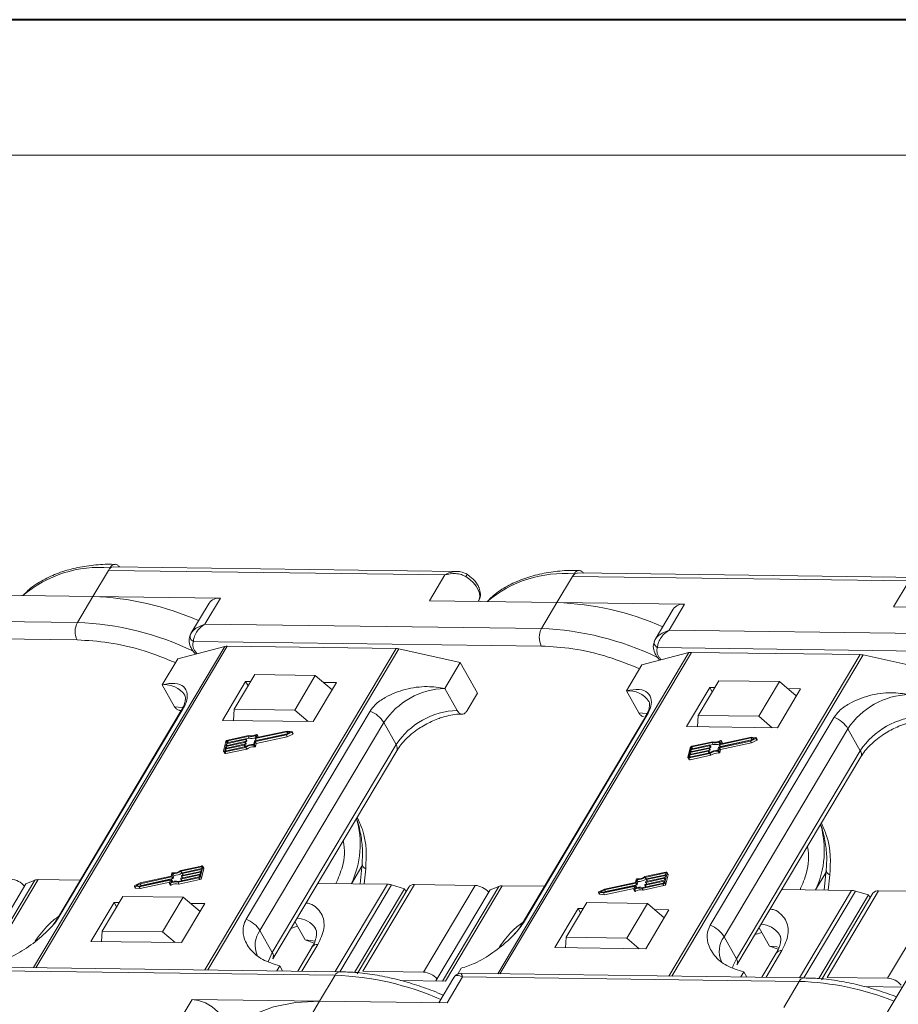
# Model space of a CAD drawing. Header units: millimetres. Extents: x 3199 to 4123, y -210 to 442.
# Tile 27 of 39: x 3644 to 3716, y 362 to 442. Entities that reach past the tile are written whole.
import ezdxf

# ---------------------------------------------------------------- set-up
doc = ezdxf.new("R2010")
doc.units = ezdxf.units.MM

msp = doc.modelspace()

# ---------------------------------------------------------------- linework, layer by layer
at = {"color": 7, "lineweight": 40}
msp.add_line((4121.72, 441.704), (3199.48, 441.704), dxfattribs=at)
at = {"color": 7, "lineweight": 13}
msp.add_line((4110.741, 430.725), (3254.376, 430.725), dxfattribs=at)
at = {"color": 7, "linetype": 'Continuous', "lineweight": 15}
for p, q in [((3650.403, 395.017), (3651.656, 397.121)), ((3651.656, 397.121), (3651.781, 397.332)), ((3651.656, 397.121), (3678.891, 396.762)), ((3679.829, 397.043), (3652.068, 397.409)), ((3678.891, 396.762), (3677.639, 394.657)), ((3687.957, 394.521), (3689.21, 396.626)), ((3689.21, 396.626), (3689.335, 396.837)), ((3689.21, 396.626), (3716.446, 396.267)), ((3717.384, 396.547), (3689.622, 396.914)), ((3716.446, 396.267), (3715.193, 394.162)), ((3640.084, 395.153), (3650.403, 395.017)), ((3650.403, 395.017), (3649.15, 392.912)), ((3660.722, 394.881), (3650.403, 395.017)), ((3659.469, 392.776), (3660.722, 394.881)), ((3677.639, 394.657), (3687.957, 394.521)), ((3681.581, 394.605), (3681.617, 394.665)), ((3659.801, 394.478), (3658.338, 392.021)), ((3687.957, 394.521), (3686.705, 392.417)), ((3698.276, 394.385), (3687.957, 394.521)), ((3697.355, 393.983), (3695.893, 391.526)), ((3697.023, 392.28), (3698.276, 394.385)), ((3714.672, 361.333), (3734.299, 394.309)), ((3715.193, 394.162), (3725.512, 394.026)), ((3649.15, 392.912), (3621.914, 393.271)), ((3686.705, 392.417), (3659.469, 392.776)), ((3724.259, 391.921), (3697.023, 392.28)), ((3649.131, 391.498), (3620.983, 391.869)), ((3658.36, 392.056), (3658.262, 391.808)), ((3686.686, 391.002), (3658.537, 391.374)), ((3695.914, 391.561), (3695.816, 391.313)), ((3661.077, 390.962), (3645.605, 364.967)), ((3645.791, 364.964), (3661.278, 390.984)), ((3657.277, 389.976), (3661.077, 390.962)), ((3674.938, 390.804), (3659.452, 364.784)), ((3659.695, 364.781), (3675.167, 390.776)), ((3661.278, 390.984), (3674.938, 390.804)), ((3675.167, 390.776), (3680.136, 389.674)), ((3724.24, 390.507), (3696.092, 390.878)), ((3656.024, 387.871), (3657.277, 389.976)), ((3698.632, 390.466), (3683.16, 364.472)), ((3683.346, 364.469), (3698.832, 390.489)), ((3694.831, 389.481), (3698.632, 390.466)), ((3712.493, 390.309), (3697.006, 364.289)), ((3697.25, 364.286), (3712.722, 390.281)), ((3698.832, 390.489), (3712.493, 390.309)), ((3712.722, 390.281), (3717.691, 389.179)), ((3680.136, 389.674), (3678.883, 387.57)), ((3680.136, 389.674), (3681.532, 387.181)), ((3693.578, 387.376), (3694.831, 389.481)), ((3663.506, 388.692), (3661.836, 385.885)), ((3668.404, 388.627), (3663.506, 388.692)), ((3666.734, 385.821), (3668.404, 388.627)), ((3668.404, 388.627), (3669.768, 387.462)), ((3701.061, 388.197), (3699.39, 385.39)), ((3705.959, 388.132), (3701.061, 388.197)), ((3656.024, 387.871), (3657.021, 386.09)), ((3662.764, 388.136), (3660.885, 384.979)), ((3663.172, 388.13), (3662.764, 388.136)), ((3662.764, 388.136), (3662.963, 387.78)), ((3668.232, 384.882), (3670.111, 388.039)), ((3670.111, 388.039), (3669.077, 388.053)), ((3679.88, 385.788), (3678.883, 387.57)), ((3693.578, 387.376), (3694.576, 385.595)), ((3700.318, 387.641), (3698.439, 384.483)), ((3700.726, 387.635), (3700.318, 387.641)), ((3700.318, 387.641), (3700.518, 387.285)), ((3704.289, 385.326), (3705.959, 388.132)), ((3705.787, 384.386), (3707.666, 387.544)), ((3705.959, 388.132), (3707.322, 386.966)), ((3707.666, 387.544), (3706.631, 387.557)), ((3680.697, 385.777), (3681.532, 387.181)), ((3657.555, 385.773), (3647.533, 368.934)), ((3647.684, 369.096), (3657.707, 385.934)), ((3657.416, 385.781), (3657.548, 385.779)), ((3661.836, 385.885), (3661.781, 384.967)), ((3666.734, 385.821), (3661.836, 385.885)), ((3667.826, 384.887), (3666.734, 385.821)), ((3660.885, 384.979), (3668.232, 384.882)), ((3672.829, 385.735), (3662.807, 368.896)), ((3695.109, 385.277), (3685.087, 368.439)), ((3685.239, 368.601), (3695.261, 385.439)), ((3699.39, 385.39), (3699.335, 384.472)), ((3704.289, 385.326), (3699.39, 385.39)), ((3710.383, 385.24), (3700.361, 368.401)), ((3705.381, 384.392), (3704.289, 385.326)), ((3663.925, 367.968), (3673.947, 384.806)), ((3674.944, 383.025), (3673.947, 384.806)), ((3698.439, 384.483), (3705.787, 384.386)), ((3701.48, 367.472), (3711.502, 384.311)), ((3712.499, 382.53), (3711.502, 384.311)), ((3662.745, 383.425), (3661.208, 383.095)), ((3661.224, 383.158), (3662.761, 383.488)), ((3662.959, 383.681), (3661.304, 383.326)), ((3663.001, 383.75), (3661.319, 383.389)), ((3662.825, 383.283), (3662.745, 383.425)), ((3662.778, 383.477), (3662.77, 383.446)), ((3662.85, 383.303), (3662.77, 383.446)), ((3662.857, 383.342), (3662.777, 383.484)), ((3662.778, 383.483), (3663.039, 383.539)), ((3662.858, 383.335), (3662.778, 383.477)), ((3663.039, 383.539), (3662.959, 383.681)), ((3663.501, 383.317), (3666.056, 383.866)), ((3663.53, 383.519), (3663.588, 383.763)), ((3663.53, 383.512), (3663.61, 383.369)), ((3666.102, 384.056), (3663.547, 383.507)), ((3663.627, 383.365), (3663.547, 383.507)), ((3663.55, 383.268), (3666.058, 383.807)), ((3663.627, 383.365), (3666.13, 383.903)), ((3663.685, 383.829), (3663.63, 383.6)), ((3663.63, 383.125), (3666.138, 383.664)), ((3663.636, 383.589), (3663.63, 383.6)), ((3666.134, 384.123), (3663.647, 383.589)), ((3663.763, 383.701), (3663.683, 383.843)), ((3663.685, 383.829), (3663.764, 383.687)), ((3663.746, 383.61), (3663.764, 383.687)), ((3666.056, 383.866), (3666.378, 384.026)), ((3666.058, 383.807), (3666.496, 384.023)), ((3666.138, 383.664), (3666.058, 383.807)), ((3666.378, 384.026), (3666.102, 384.056)), ((3666.175, 383.925), (3666.102, 384.056)), ((3666.51, 384.082), (3666.134, 384.123)), ((3666.138, 383.664), (3666.576, 383.881)), ((3666.496, 384.023), (3666.576, 383.881)), ((3666.607, 383.929), (3666.528, 384.072)), ((3703.656, 383.561), (3701.102, 383.012)), ((3701.181, 382.87), (3703.684, 383.408)), ((3703.689, 383.628), (3701.202, 383.094)), ((3703.611, 383.371), (3703.933, 383.53)), ((3703.613, 383.311), (3704.051, 383.528)), ((3703.933, 383.53), (3703.656, 383.561)), ((3703.73, 383.43), (3703.656, 383.561)), ((3704.065, 383.586), (3703.689, 383.628)), ((3703.692, 383.169), (3704.131, 383.386)), ((3704.051, 383.528), (3704.131, 383.386)), ((3704.162, 383.434), (3704.082, 383.577)), ((3661.169, 383.267), (3660.987, 382.506)), ((3661.102, 382.651), (3661.072, 382.525)), ((3661.091, 382.439), (3662.773, 382.8)), ((3662.639, 382.982), (3661.102, 382.651)), ((3661.177, 382.517), (3661.102, 382.651)), ((3661.106, 382.502), (3662.762, 382.858)), ((3661.117, 382.715), (3662.654, 383.045)), ((3661.155, 382.873), (3661.117, 382.715)), ((3662.692, 383.203), (3661.155, 382.873)), ((3661.23, 382.739), (3661.155, 382.873)), ((3661.17, 382.936), (3662.707, 383.267)), ((3661.208, 383.095), (3661.17, 382.936)), ((3661.171, 382.296), (3662.853, 382.658)), ((3661.283, 382.961), (3661.208, 383.095)), ((3661.254, 383.285), (3661.224, 383.158)), ((3661.314, 383.178), (3661.254, 383.285)), ((3661.304, 383.326), (3661.379, 383.192)), ((3662.714, 382.848), (3662.639, 382.982)), ((3662.672, 383.034), (3662.664, 383.002)), ((3662.744, 382.86), (3662.664, 383.002)), ((3662.751, 382.898), (3662.671, 383.041)), ((3662.672, 383.039), (3662.772, 383.061)), ((3662.751, 382.891), (3662.672, 383.034)), ((3662.772, 383.061), (3662.692, 383.203)), ((3662.725, 383.255), (3662.717, 383.224)), ((3662.797, 383.081), (3662.717, 383.224)), ((3662.804, 383.12), (3662.724, 383.262)), ((3662.725, 383.261), (3662.825, 383.283)), ((3662.805, 383.113), (3662.725, 383.255)), ((3662.744, 382.86), (3662.751, 382.891)), ((3662.853, 382.658), (3662.773, 382.8)), ((3662.797, 383.081), (3662.805, 383.113)), ((3662.85, 383.303), (3662.858, 383.335)), ((3663.418, 383.052), (3663.476, 383.297)), ((3663.424, 382.981), (3663.503, 382.838)), ((3663.491, 383.022), (3663.55, 383.268)), ((3663.571, 382.88), (3663.491, 383.022)), ((3663.63, 383.125), (3663.55, 383.268)), ((3663.571, 382.88), (3663.63, 383.125)), ((3674.944, 383.025), (3664.922, 366.186)), ((3698.724, 382.771), (3698.541, 382.011)), ((3700.247, 382.708), (3698.71, 382.378)), ((3698.725, 382.441), (3700.262, 382.772)), ((3698.763, 382.6), (3698.725, 382.441)), ((3700.3, 382.93), (3698.763, 382.6)), ((3698.838, 382.465), (3698.763, 382.6)), ((3698.778, 382.663), (3700.315, 382.993)), ((3698.809, 382.79), (3698.778, 382.663)), ((3698.869, 382.682), (3698.809, 382.79)), ((3700.514, 383.186), (3698.859, 382.83)), ((3698.859, 382.83), (3698.934, 382.696)), ((3700.555, 383.255), (3698.874, 382.894)), ((3700.327, 382.566), (3700.247, 382.708)), ((3700.279, 382.76), (3700.272, 382.729)), ((3700.352, 382.586), (3700.272, 382.729)), ((3700.279, 382.766), (3700.38, 382.787)), ((3700.358, 382.625), (3700.279, 382.767)), ((3700.359, 382.618), (3700.279, 382.76)), ((3700.38, 382.787), (3700.3, 382.93)), ((3700.333, 382.982), (3700.325, 382.95)), ((3700.405, 382.808), (3700.325, 382.95)), ((3700.412, 382.846), (3700.332, 382.989)), ((3700.333, 382.988), (3700.594, 383.044)), ((3700.412, 382.839), (3700.333, 382.982)), ((3700.352, 382.586), (3700.359, 382.618)), ((3700.405, 382.808), (3700.412, 382.839)), ((3700.594, 383.044), (3700.514, 383.186)), ((3700.972, 382.557), (3701.031, 382.802)), ((3701.046, 382.527), (3701.104, 382.772)), ((3701.056, 382.822), (3703.611, 383.371)), ((3701.084, 383.023), (3701.143, 383.268)), ((3701.085, 383.016), (3701.165, 382.874)), ((3701.181, 382.87), (3701.102, 383.012)), ((3701.104, 382.772), (3703.613, 383.311)), ((3701.184, 382.63), (3701.104, 382.772)), ((3701.125, 382.385), (3701.184, 382.63)), ((3701.239, 383.334), (3701.184, 383.105)), ((3701.184, 382.63), (3703.692, 383.169)), ((3701.19, 383.094), (3701.184, 383.105)), ((3701.318, 383.205), (3701.238, 383.348)), ((3701.239, 383.334), (3701.319, 383.192)), ((3701.301, 383.115), (3701.319, 383.192)), ((3703.692, 383.169), (3703.613, 383.311)), ((3660.991, 382.465), (3661.071, 382.322)), ((3661.072, 382.525), (3661.084, 382.502)), ((3661.171, 382.296), (3661.091, 382.439)), ((3664.965, 365.686), (3674.987, 382.524)), ((3698.546, 381.97), (3698.625, 381.827)), ((3698.657, 382.156), (3698.626, 382.029)), ((3698.626, 382.029), (3698.639, 382.007)), ((3698.646, 381.943), (3700.327, 382.305)), ((3698.726, 381.801), (3698.646, 381.943)), ((3700.194, 382.486), (3698.657, 382.156)), ((3698.732, 382.022), (3698.657, 382.156)), ((3698.661, 382.007), (3700.316, 382.363)), ((3698.672, 382.219), (3700.209, 382.55)), ((3698.71, 382.378), (3698.672, 382.219)), ((3698.785, 382.244), (3698.71, 382.378)), ((3698.726, 381.801), (3700.407, 382.162)), ((3700.269, 382.352), (3700.194, 382.486)), ((3700.226, 382.538), (3700.219, 382.507)), ((3700.298, 382.364), (3700.219, 382.507)), ((3700.226, 382.544), (3700.327, 382.566)), ((3700.305, 382.403), (3700.226, 382.545)), ((3700.306, 382.396), (3700.226, 382.538)), ((3700.298, 382.364), (3700.306, 382.396)), ((3700.407, 382.162), (3700.327, 382.305)), ((3700.978, 382.486), (3701.058, 382.343)), ((3701.125, 382.385), (3701.046, 382.527)), ((3712.499, 382.53), (3702.477, 365.691)), ((3702.52, 365.191), (3712.542, 382.029)), ((3659.203, 373.193), (3657.522, 372.831)), ((3659.188, 373.129), (3657.533, 372.773)), ((3659.125, 372.365), (3659.308, 373.125)), ((3659.216, 373.079), (3659.188, 373.129)), ((3659.193, 372.98), (3659.223, 373.107)), ((3659.383, 373.024), (3659.303, 373.166)), ((3659.308, 373.125), (3659.388, 372.982)), ((3671.325, 371.756), (3672.173, 373.181)), ((3672.194, 373.381), (3672.026, 371.747)), ((3656.745, 372.364), (3654.236, 371.825)), ((3656.793, 372.314), (3654.239, 371.765)), ((3656.804, 372.609), (3656.745, 372.364)), ((3656.873, 372.171), (3656.793, 372.314)), ((3656.877, 372.579), (3656.818, 372.334)), ((3656.898, 372.192), (3656.818, 372.334)), ((3656.957, 372.437), (3656.877, 372.579)), ((3656.898, 372.192), (3656.957, 372.437)), ((3657.294, 371.881), (3658.975, 372.242)), ((3657.335, 371.95), (3658.991, 372.306)), ((3657.613, 372.631), (3657.533, 372.773)), ((3659.071, 372.473), (3657.534, 372.143)), ((3657.549, 372.206), (3659.086, 372.536)), ((3657.57, 372.376), (3657.577, 372.407)), ((3657.57, 372.369), (3657.649, 372.228)), ((3659.124, 372.695), (3657.587, 372.364)), ((3657.662, 372.23), (3657.587, 372.364)), ((3657.602, 372.428), (3659.139, 372.758)), ((3657.613, 372.631), (3657.633, 372.635)), ((3657.623, 372.597), (3657.63, 372.629)), ((3657.624, 372.591), (3657.703, 372.449)), ((3659.177, 372.917), (3657.64, 372.586)), ((3657.715, 372.452), (3657.64, 372.586)), ((3657.656, 372.65), (3659.193, 372.98)), ((3658.975, 372.242), (3659.055, 372.1)), ((3659.041, 372.346), (3659.071, 372.473)), ((3659.086, 372.536), (3659.124, 372.695)), ((3659.205, 372.222), (3659.125, 372.365)), ((3659.139, 372.758), (3659.177, 372.917)), ((3659.205, 372.222), (3659.388, 372.982)), ((3672.482, 372.979), (3672.356, 371.743)), ((3696.758, 372.697), (3695.076, 372.336)), ((3696.743, 372.634), (3695.087, 372.278)), ((3695.167, 372.136), (3695.087, 372.278)), ((3695.157, 371.933), (3696.694, 372.263)), ((3696.732, 372.421), (3695.195, 372.091)), ((3695.21, 372.154), (3696.747, 372.485)), ((3696.68, 371.869), (3696.862, 372.63)), ((3696.694, 372.263), (3696.732, 372.421)), ((3696.771, 372.584), (3696.743, 372.634)), ((3696.747, 372.485), (3696.777, 372.611)), ((3696.76, 371.727), (3696.942, 372.487)), ((3696.938, 372.529), (3696.858, 372.671)), ((3696.862, 372.63), (3696.942, 372.487)), ((3708.88, 371.261), (3709.728, 372.686)), ((3709.748, 372.885), (3709.581, 371.252)), ((3710.037, 372.483), (3709.91, 371.247)), ((3640.608, 364.383), (3644.992, 371.75)), ((3645.696, 372.044), (3641.132, 364.376)), ((3641.377, 364.373), (3645.971, 372.091)), ((3645.696, 372.044), (3644.992, 371.75)), ((3645.971, 372.091), (3649.385, 372.046)), ((3653.767, 371.559), (3653.847, 371.417)), ((3653.784, 371.549), (3654.16, 371.508)), ((3653.864, 371.407), (3653.784, 371.549)), ((3654.236, 371.825), (3653.798, 371.608)), ((3654.239, 371.765), (3653.916, 371.606)), ((3653.916, 371.606), (3654.193, 371.575)), ((3654.16, 371.508), (3656.648, 372.042)), ((3654.24, 371.365), (3654.16, 371.508)), ((3654.193, 371.575), (3656.748, 372.124)), ((3654.318, 371.622), (3654.239, 371.765)), ((3654.24, 371.365), (3656.628, 371.879)), ((3654.245, 371.586), (3654.318, 371.622)), ((3654.318, 371.622), (3656.873, 372.171)), ((3656.61, 371.802), (3656.665, 372.031)), ((3656.611, 371.788), (3656.691, 371.645)), ((3656.662, 372.017), (3656.648, 372.042)), ((3656.744, 371.644), (3656.664, 371.786)), ((3656.765, 372.113), (3656.706, 371.868)), ((3656.844, 371.977), (3656.764, 372.12)), ((3656.845, 371.97), (3656.765, 372.113)), ((3656.832, 371.918), (3656.845, 371.97)), ((3657.373, 371.738), (3657.294, 371.881)), ((3657.373, 371.738), (3659.055, 372.1)), ((3657.517, 372.154), (3657.524, 372.186)), ((3657.517, 372.147), (3657.596, 372.006)), ((3657.609, 372.009), (3657.534, 372.143)), ((3668.6, 371.792), (3674.23, 371.718)), ((3674.23, 371.718), (3670.02, 364.645)), ((3670.382, 364.64), (3674.562, 371.663)), ((3675.968, 371.488), (3671.792, 364.472)), ((3672.253, 364.673), (3676.428, 371.689)), ((3675.607, 371.346), (3674.562, 371.663)), ((3676.428, 371.689), (3681.327, 371.624)), ((3681.327, 371.624), (3677.151, 364.608)), ((3683.25, 371.548), (3678.687, 363.881)), ((3678.932, 363.878), (3683.525, 371.595)), ((3683.25, 371.548), (3682.547, 371.255)), ((3683.525, 371.595), (3686.939, 371.55)), ((3691.715, 371.013), (3694.202, 371.547)), ((3691.748, 371.08), (3694.302, 371.629)), ((3694.299, 371.868), (3691.791, 371.329)), ((3694.348, 371.819), (3691.793, 371.27)), ((3691.873, 371.127), (3694.427, 371.676)), ((3694.165, 371.307), (3694.22, 371.536)), ((3694.216, 371.522), (3694.202, 371.547)), ((3694.32, 371.617), (3694.261, 371.372)), ((3694.358, 372.113), (3694.299, 371.868)), ((3694.399, 371.482), (3694.319, 371.624)), ((3694.399, 371.475), (3694.32, 371.617)), ((3694.427, 371.676), (3694.348, 371.819)), ((3694.431, 372.084), (3694.373, 371.839)), ((3694.452, 371.697), (3694.373, 371.839)), ((3694.387, 371.423), (3694.399, 371.475)), ((3694.511, 371.942), (3694.431, 372.084)), ((3694.452, 371.697), (3694.511, 371.942)), ((3694.848, 371.385), (3696.53, 371.747)), ((3694.89, 371.455), (3696.545, 371.81)), ((3694.928, 371.243), (3696.61, 371.604)), ((3695.071, 371.659), (3695.079, 371.69)), ((3695.072, 371.652), (3695.151, 371.511)), ((3696.626, 371.978), (3695.088, 371.647)), ((3695.164, 371.513), (3695.088, 371.647)), ((3695.104, 371.711), (3696.641, 372.041)), ((3695.124, 371.88), (3695.132, 371.912)), ((3695.125, 371.874), (3695.204, 371.732)), ((3696.679, 372.2), (3695.142, 371.869)), ((3695.217, 371.735), (3695.142, 371.869)), ((3695.167, 372.136), (3695.188, 372.14)), ((3695.177, 372.102), (3695.185, 372.134)), ((3695.178, 372.095), (3695.257, 371.954)), ((3695.27, 371.957), (3695.195, 372.091)), ((3696.53, 371.747), (3696.61, 371.604)), ((3696.595, 371.851), (3696.626, 371.978)), ((3696.641, 372.041), (3696.679, 372.2)), ((3696.76, 371.727), (3696.68, 371.869)), ((3652.816, 370.731), (3651.145, 367.924)), ((3652.816, 370.731), (3657.714, 370.666)), ((3653.864, 371.407), (3654.24, 371.365)), ((3656.044, 367.86), (3657.714, 370.666)), ((3657.714, 370.666), (3659.078, 369.501)), ((3675.607, 371.346), (3671.582, 364.583)), ((3675.741, 371.107), (3675.607, 371.346)), ((3678.162, 363.888), (3682.547, 371.255)), ((3691.322, 371.064), (3691.401, 370.922)), ((3691.339, 371.054), (3691.715, 371.013)), ((3691.419, 370.912), (3691.339, 371.054)), ((3691.791, 371.329), (3691.353, 371.113)), ((3691.419, 370.912), (3691.795, 370.87)), ((3691.793, 371.27), (3691.471, 371.11)), ((3691.471, 371.11), (3691.748, 371.08)), ((3691.795, 370.87), (3691.715, 371.013)), ((3691.873, 371.127), (3691.793, 371.27)), ((3691.795, 370.87), (3694.183, 371.383)), ((3691.799, 371.091), (3691.873, 371.127)), ((3694.166, 371.293), (3694.246, 371.15)), ((3694.298, 371.149), (3694.218, 371.291)), ((3694.928, 371.243), (3694.848, 371.385)), ((3706.154, 371.297), (3711.785, 371.223)), ((3711.785, 371.223), (3707.575, 364.15)), ((3707.937, 364.145), (3712.117, 371.168)), ((3713.162, 370.851), (3709.137, 364.088)), ((3713.523, 370.993), (3709.347, 363.977)), ((3709.807, 364.178), (3713.983, 371.194)), ((3713.162, 370.851), (3712.117, 371.168)), ((3713.296, 370.612), (3713.162, 370.851)), ((3713.983, 371.194), (3718.881, 371.129)), ((3718.881, 371.129), (3714.706, 364.113)), ((3652.115, 370.245), (3650.236, 367.088)), ((3652.523, 370.24), (3652.115, 370.245)), ((3652.115, 370.245), (3652.315, 369.889)), ((3657.584, 366.991), (3659.463, 370.148)), ((3659.463, 370.148), (3658.302, 370.163)), ((3690.37, 370.236), (3688.7, 367.429)), ((3690.37, 370.236), (3695.269, 370.171)), ((3693.598, 367.365), (3695.269, 370.171)), ((3695.269, 370.171), (3696.632, 369.005)), ((3689.67, 369.75), (3687.791, 366.592)), ((3690.078, 369.744), (3689.67, 369.75)), ((3689.67, 369.75), (3689.869, 369.394)), ((3695.138, 366.496), (3697.017, 369.653)), ((3697.017, 369.653), (3695.857, 369.668)), ((3666.43, 368.147), (3666.972, 368.316)), ((3666.758, 368.698), (3667.591, 367.209)), ((3651.094, 367.076), (3651.145, 367.924)), ((3651.145, 367.924), (3656.044, 367.86)), ((3657.052, 366.998), (3656.044, 367.86)), ((3663.925, 367.968), (3664.922, 366.186)), ((3701.48, 367.472), (3702.477, 365.691)), ((3703.985, 367.652), (3704.526, 367.82)), ((3704.312, 368.203), (3705.146, 366.714)), ((3650.236, 367.088), (3657.584, 366.991)), ((3668.147, 366.641), (3666.982, 364.685)), ((3667.32, 364.681), (3668.607, 366.842)), ((3667.591, 367.209), (3668.3, 366.955)), ((3688.649, 366.581), (3688.7, 367.429)), ((3688.7, 367.429), (3693.598, 367.365)), ((3694.607, 366.503), (3693.598, 367.365)), ((3705.146, 366.714), (3705.854, 366.46)), ((3687.791, 366.592), (3695.138, 366.496)), ((3705.701, 366.146), (3704.537, 364.19)), ((3704.875, 364.185), (3706.161, 366.347)), ((3665.276, 364.708), (3665.52, 365.118)), ((3665.52, 365.118), (3665.754, 364.701)), ((3670.413, 364.64), (3642.652, 365.006)), ((3642.765, 364.712), (3670.001, 364.352)), ((3670.001, 364.352), (3668.748, 362.248)), ((3677.151, 364.608), (3672.253, 364.673)), ((3679.935, 364.453), (3680.216, 364.924)), ((3707.968, 364.145), (3680.206, 364.511)), ((3702.83, 364.212), (3703.075, 364.623)), ((3703.075, 364.623), (3703.308, 364.206)), ((3675.291, 363.926), (3678.932, 363.878)), ((3679.608, 364.167), (3678.391, 362.12)), ((3679.067, 362.111), (3680.32, 364.216)), ((3680.32, 364.216), (3707.555, 363.857)), ((3707.555, 363.857), (3706.303, 361.752)), ((3714.706, 364.113), (3709.807, 364.178)), ((3712.845, 363.431), (3715.896, 363.39)), ((3658.429, 362.384), (3657.177, 360.279)), ((3668.748, 362.248), (3658.429, 362.384)), ((3667.495, 360.143), (3668.748, 362.248)), ((3668.748, 362.248), (3679.067, 362.111))]:
    msp.add_line(p, q, dxfattribs=at)
at = {"color": 7, "linetype": 'Continuous', "lineweight": 15, "flags": 128}
for points in [[(3681.617, 394.665), (3681.667, 394.77), (3681.715, 395.008), (3681.688, 395.273), (3681.588, 395.555), (3681.42, 395.842), (3681.19, 396.123), (3680.907, 396.387), (3680.583, 396.622)], [(3680.679, 396.809), (3680.681, 396.81), (3680.682, 396.808)], [(3657.689, 386.014), (3657.626, 386.027), (3657.021, 386.09)], [(3657.707, 385.934), (3657.619, 385.858), (3657.555, 385.773)], [(3695.244, 385.518), (3695.181, 385.532), (3694.576, 385.595)], [(3695.261, 385.439), (3695.173, 385.363), (3695.109, 385.277)], [(3662.761, 383.488), (3662.765, 383.489), (3662.768, 383.489), (3662.772, 383.488), (3662.775, 383.487), (3662.777, 383.485), (3662.778, 383.483), (3662.778, 383.48), (3662.778, 383.477)], [(3663.547, 383.507), (3663.543, 383.507), (3663.539, 383.507), (3663.536, 383.507), (3663.533, 383.509), (3663.531, 383.511), (3663.53, 383.513), (3663.529, 383.516), (3663.53, 383.519)], [(3663.63, 383.6), (3663.629, 383.597), (3663.63, 383.594), (3663.631, 383.592), (3663.633, 383.59), (3663.636, 383.589), (3663.639, 383.588), (3663.643, 383.588), (3663.647, 383.589)], [(3663.631, 383.845), (3663.642, 383.85), (3663.652, 383.852), (3663.662, 383.853), (3663.671, 383.852), (3663.678, 383.849), (3663.683, 383.844), (3663.685, 383.837), (3663.685, 383.829)], [(3663.764, 383.687), (3663.765, 383.695), (3663.763, 383.701)], [(3666.51, 384.082), (3666.52, 384.079), (3666.526, 384.074), (3666.529, 384.067), (3666.529, 384.058), (3666.525, 384.049), (3666.518, 384.039), (3666.508, 384.03), (3666.496, 384.023)], [(3666.576, 383.881), (3666.588, 383.888), (3666.598, 383.897), (3666.605, 383.906), (3666.609, 383.916), (3666.609, 383.924), (3666.607, 383.929)], [(3704.065, 383.586), (3704.074, 383.584), (3704.081, 383.579), (3704.084, 383.572), (3704.084, 383.563), (3704.08, 383.553), (3704.072, 383.544), (3704.062, 383.535), (3704.051, 383.528)], [(3704.131, 383.386), (3704.142, 383.393), (3704.152, 383.401), (3704.159, 383.411), (3704.163, 383.42), (3704.164, 383.429), (3704.162, 383.434)], [(3662.654, 383.045), (3662.658, 383.046), (3662.662, 383.046), (3662.665, 383.045), (3662.668, 383.044), (3662.67, 383.042), (3662.672, 383.039), (3662.672, 383.037), (3662.672, 383.034)], [(3662.707, 383.267), (3662.712, 383.267), (3662.715, 383.267), (3662.719, 383.267), (3662.721, 383.265), (3662.723, 383.263), (3662.725, 383.261), (3662.725, 383.258), (3662.725, 383.255)], [(3662.741, 382.853), (3662.743, 382.856), (3662.744, 382.86)], [(3700.262, 382.772), (3700.266, 382.772), (3700.27, 382.772), (3700.273, 382.771), (3700.276, 382.77), (3700.278, 382.768), (3700.279, 382.766), (3700.28, 382.763), (3700.279, 382.76)], [(3700.315, 382.993), (3700.319, 382.994), (3700.323, 382.994), (3700.326, 382.993), (3700.329, 382.992), (3700.331, 382.99), (3700.332, 382.988), (3700.333, 382.985), (3700.333, 382.982)], [(3701.102, 383.012), (3701.098, 383.011), (3701.094, 383.012), (3701.09, 383.012), (3701.088, 383.013), (3701.086, 383.015), (3701.084, 383.018), (3701.084, 383.02), (3701.084, 383.023)], [(3701.184, 383.105), (3701.184, 383.102), (3701.184, 383.099), (3701.186, 383.097), (3701.188, 383.095), (3701.19, 383.094), (3701.194, 383.093), (3701.198, 383.093), (3701.202, 383.094)], [(3701.185, 383.35), (3701.196, 383.354), (3701.207, 383.357), (3701.217, 383.358), (3701.226, 383.357), (3701.233, 383.353), (3701.238, 383.348), (3701.24, 383.342), (3701.239, 383.334)], [(3701.319, 383.192), (3701.319, 383.199), (3701.318, 383.205)], [(3661.091, 382.439), (3661.067, 382.435), (3661.044, 382.435), (3661.024, 382.439), (3661.008, 382.447), (3660.996, 382.458), (3660.988, 382.472), (3660.985, 382.488), (3660.987, 382.506)], [(3661.072, 382.525), (3661.071, 382.519), (3661.072, 382.513), (3661.075, 382.508), (3661.079, 382.505), (3661.084, 382.502), (3661.091, 382.501), (3661.098, 382.501), (3661.106, 382.502)], [(3698.646, 381.943), (3698.621, 381.94), (3698.599, 381.94), (3698.579, 381.944), (3698.563, 381.952), (3698.55, 381.963), (3698.542, 381.977), (3698.539, 381.993), (3698.541, 382.011)], [(3698.626, 382.029), (3698.626, 382.023), (3698.627, 382.018), (3698.629, 382.013), (3698.633, 382.01), (3698.639, 382.007), (3698.645, 382.006), (3698.653, 382.006), (3698.661, 382.007)], [(3700.209, 382.55), (3700.213, 382.55), (3700.217, 382.55), (3700.22, 382.55), (3700.223, 382.548), (3700.225, 382.547), (3700.226, 382.544), (3700.227, 382.541), (3700.226, 382.538)], [(3700.295, 382.358), (3700.297, 382.361), (3700.298, 382.364)], [(3659.223, 373.107), (3659.224, 373.113), (3659.223, 373.118), (3659.22, 373.123), (3659.216, 373.126), (3659.21, 373.129), (3659.204, 373.13), (3659.196, 373.13), (3659.188, 373.129)], [(3659.203, 373.193), (3659.228, 373.196), (3659.25, 373.196), (3659.27, 373.192), (3659.287, 373.184), (3659.299, 373.173), (3659.307, 373.159), (3659.31, 373.143), (3659.308, 373.125)], [(3657.587, 372.364), (3657.583, 372.364), (3657.579, 372.364), (3657.576, 372.365), (3657.573, 372.366), (3657.571, 372.368), (3657.57, 372.37), (3657.569, 372.373), (3657.57, 372.376)], [(3657.64, 372.586), (3657.636, 372.586), (3657.632, 372.586), (3657.629, 372.586), (3657.626, 372.588), (3657.624, 372.589), (3657.623, 372.592), (3657.623, 372.594), (3657.623, 372.597)], [(3696.777, 372.611), (3696.778, 372.617), (3696.777, 372.623), (3696.775, 372.627), (3696.77, 372.631), (3696.765, 372.634), (3696.758, 372.635), (3696.751, 372.635), (3696.743, 372.634)], [(3696.758, 372.697), (3696.782, 372.701), (3696.805, 372.701), (3696.825, 372.696), (3696.841, 372.689), (3696.854, 372.678), (3696.861, 372.664), (3696.864, 372.648), (3696.862, 372.63)], [(3653.784, 371.549), (3653.775, 371.552), (3653.768, 371.557), (3653.765, 371.564), (3653.766, 371.573), (3653.77, 371.583), (3653.777, 371.592), (3653.787, 371.601), (3653.798, 371.608)], [(3656.664, 371.786), (3656.653, 371.782), (3656.642, 371.779), (3656.632, 371.778), (3656.623, 371.779), (3656.616, 371.783), (3656.612, 371.788), (3656.609, 371.794), (3656.61, 371.802)], [(3656.665, 372.031), (3656.665, 372.034), (3656.665, 372.037), (3656.663, 372.039), (3656.661, 372.041), (3656.659, 372.042), (3656.655, 372.043), (3656.652, 372.043), (3656.648, 372.042)], [(3656.691, 371.645), (3656.691, 371.645), (3656.696, 371.64), (3656.703, 371.637), (3656.712, 371.635), (3656.722, 371.636), (3656.733, 371.639), (3656.744, 371.644)], [(3656.748, 372.124), (3656.752, 372.124), (3656.755, 372.124), (3656.759, 372.124), (3656.761, 372.122), (3656.763, 372.121), (3656.765, 372.118), (3656.765, 372.116), (3656.765, 372.113)], [(3657.534, 372.143), (3657.53, 372.142), (3657.526, 372.142), (3657.523, 372.143), (3657.52, 372.144), (3657.518, 372.146), (3657.517, 372.148), (3657.516, 372.151), (3657.517, 372.154)], [(3694.22, 371.536), (3694.22, 371.539), (3694.219, 371.542), (3694.218, 371.544), (3694.216, 371.546), (3694.213, 371.547), (3694.21, 371.548), (3694.206, 371.548), (3694.202, 371.547)], [(3694.302, 371.629), (3694.306, 371.629), (3694.31, 371.629), (3694.313, 371.629), (3694.316, 371.627), (3694.318, 371.625), (3694.319, 371.623), (3694.32, 371.62), (3694.32, 371.617)], [(3695.088, 371.647), (3695.084, 371.647), (3695.081, 371.647), (3695.077, 371.648), (3695.075, 371.649), (3695.073, 371.651), (3695.071, 371.653), (3695.071, 371.656), (3695.071, 371.659)], [(3695.142, 371.869), (3695.138, 371.869), (3695.134, 371.869), (3695.131, 371.869), (3695.128, 371.871), (3695.126, 371.872), (3695.124, 371.875), (3695.124, 371.877), (3695.124, 371.88)], [(3695.195, 372.091), (3695.191, 372.09), (3695.187, 372.09), (3695.184, 372.091), (3695.181, 372.092), (3695.179, 372.094), (3695.178, 372.097), (3695.177, 372.099), (3695.177, 372.102)], [(3691.339, 371.054), (3691.33, 371.057), (3691.323, 371.062), (3691.32, 371.069), (3691.32, 371.078), (3691.324, 371.087), (3691.331, 371.097), (3691.341, 371.105), (3691.353, 371.113)], [(3694.218, 371.291), (3694.208, 371.286), (3694.197, 371.284), (3694.187, 371.283), (3694.178, 371.284), (3694.171, 371.287), (3694.166, 371.292), (3694.164, 371.299), (3694.165, 371.307)], [(3694.246, 371.15), (3694.246, 371.15), (3694.251, 371.145), (3694.258, 371.142), (3694.266, 371.14), (3694.277, 371.141), (3694.287, 371.144), (3694.298, 371.149)], [(3668.378, 367.103), (3668.196, 367.147), (3667.591, 367.209)], [(3705.933, 366.607), (3705.751, 366.651), (3705.146, 366.714)], [(3664.922, 366.186), (3664.659, 365.638), (3664.594, 365.432)], [(3702.477, 365.691), (3702.214, 365.143), (3702.148, 364.937)], [(3658.429, 362.384), (3658.961, 362.31), (3659.517, 362.111), (3660.046, 361.803), (3660.498, 361.416), (3660.831, 360.987), (3661.014, 360.555), (3661.03, 360.16), (3660.946, 359.936)], [(3660.691, 358.73), (3661.097, 359.326), (3662.132, 360.37), (3663.444, 361.199), (3665.006, 361.796), (3666.786, 362.147), (3668.748, 362.248)]]:
    msp.add_lwpolyline(points, dxfattribs=at)
at = {"color": 7, "linetype": 'Continuous', "lineweight": 15}
for centre, radius, start, end in [((3650.949, 387.784), 9.584, 85.01968, 130.32217), ((3652.111, 396.908), 0.503, 94.93467, 154.85936), ((3679.692, 397.215), 1.071, 326.35871, 337.63089), ((3688.503, 387.289), 9.584, 85.01968, 130.32217), ((3689.665, 396.412), 0.503, 94.93467, 154.85936), ((3649.597, 371.87), 23.161, 66.17146, 88.00664), ((3660.596, 393.913), 0.975, 82.58695, 144.58616), ((3687.152, 371.374), 23.161, 66.17146, 88.00664), ((3698.15, 393.418), 0.975, 82.58695, 144.58616), ((3650.505, 392.187), 1.537, 151.84726, 206.63631), ((3648.226, 369.116), 23.813, 64.3201, 87.77512), ((3688.06, 391.691), 1.537, 151.84726, 206.63631), ((3685.78, 368.621), 23.813, 64.3201, 87.77512), ((3658.713, 391.781), 0.444, 155.44234, 246.7351), ((3696.267, 391.286), 0.444, 155.44234, 246.7351), ((3661.261, 390.222), 0.762, 88.71486, 103.94659), ((3674.916, 389.672), 1.132, 77.19266, 88.88778), ((3698.815, 389.727), 0.762, 88.71486, 103.94659), ((3712.471, 389.177), 1.132, 77.19266, 88.88778), ((3656.195, 385.866), 2.012, 34.97651, 94.86365), ((3679.082, 381.425), 6.148, 91.85146, 146.63211), ((3693.749, 385.371), 2.012, 34.97651, 94.86365), ((3716.636, 380.929), 6.148, 91.85146, 146.63211), ((3680.079, 379.643), 6.148, 91.85146, 146.63211), ((3671.995, 383.593), 2.299, 31.86296, 68.72336), ((3709.549, 383.097), 2.299, 31.86296, 68.72336), ((3717.634, 379.148), 6.148, 91.85146, 146.63211), ((3661.354, 383.193), 0.199, 100.13345, 158.28269), ((3662.74, 383.458), 0.0332, 280.13345, 338.28269), ((3663.162, 384.577), 0.918, 257.21693, 297.64361), ((3663.203, 384.55), 0.825, 255.81963, 301.24295), ((3663.238, 384.38), 0.864, 256.65483, 290.57082), ((3661.316, 383.26), 0.0664, 100.13345, 158.28269), ((3662.633, 383.014), 0.0332, 280.13345, 338.28269), ((3662.686, 383.236), 0.0332, 280.13345, 338.28269), ((3662.743, 382.894), 0.00928, 343.83362, 27.82236), ((3663.4, 381.907), 1.145, 89.11156, 123.86502), ((3662.766, 383.094), 0.0332, 280.13345, 338.28269), ((3663.344, 382.006), 0.978, 85.32254, 125.72777), ((3662.796, 383.116), 0.00928, 343.83362, 27.82236), ((3662.819, 383.315), 0.0332, 280.13345, 338.28269), ((3663.424, 381.864), 0.978, 85.32254, 125.72777), ((3662.849, 383.337), 0.00928, 343.83362, 27.82236), ((3663.429, 383.047), 0.0666, 265.08198, 338.22439), ((3663.507, 383.285), 0.0332, 100.13345, 158.28269), ((3663.509, 382.905), 0.0666, 265.08198, 338.22439), ((3663.621, 383.378), 0.0147, 219.38216, 291.31431), ((3674.559, 382.74), 0.48, 333.29813, 36.49761), ((3698.909, 382.698), 0.199, 100.13345, 158.28269), ((3698.87, 382.765), 0.0664, 100.13345, 158.28269), ((3700.241, 382.741), 0.0332, 280.13345, 338.28269), ((3700.294, 382.963), 0.0332, 280.13345, 338.28269), ((3700.321, 382.598), 0.0332, 280.13345, 338.28269), ((3700.35, 382.62), 0.00928, 343.83362, 27.82236), ((3700.374, 382.82), 0.0332, 280.13345, 338.28269), ((3700.403, 382.842), 0.00928, 343.83362, 27.82236), ((3700.717, 384.082), 0.918, 257.21693, 297.64361), ((3700.758, 384.055), 0.825, 255.81963, 301.24295), ((3700.793, 383.885), 0.864, 256.65483, 290.57082), ((3701.062, 382.789), 0.0332, 100.13345, 158.28269), ((3701.176, 382.883), 0.0147, 219.38216, 291.31431), ((3661.139, 382.378), 0.0882, 219.38216, 291.31431), ((3698.694, 381.883), 0.0882, 219.38216, 291.31431), ((3700.188, 382.519), 0.0332, 280.13345, 338.28269), ((3700.297, 382.399), 0.00928, 343.83362, 27.82236), ((3700.954, 381.411), 1.145, 89.11156, 123.86502), ((3700.898, 381.511), 0.978, 85.32254, 125.72777), ((3700.978, 381.369), 0.978, 85.32254, 125.72777), ((3700.984, 382.552), 0.0666, 265.08198, 338.22439), ((3701.064, 382.409), 0.0666, 265.08198, 338.22439), ((3712.114, 382.245), 0.48, 333.29813, 36.49761), ((3664.539, 374.954), 7.493, 334.7487, 16.28341), ((3702.094, 374.459), 7.493, 334.7487, 16.28341), ((3659.334, 372.998), 0.0557, 343.83362, 27.82236), ((3672.594, 373.363), 0.4, 177.51122, 253.85873), ((3656.787, 372.347), 0.0332, 280.13345, 338.28269), ((3656.865, 372.584), 0.0666, 85.08198, 158.22439), ((3656.951, 373.625), 0.978, 265.32254, 305.72777), ((3656.895, 373.725), 1.145, 269.11156, 303.86502), ((3656.974, 373.582), 1.145, 269.11156, 303.86502), ((3657.608, 372.395), 0.0332, 100.13345, 158.28269), ((3657.661, 372.617), 0.0332, 100.13345, 158.28269), ((3658.94, 372.438), 0.199, 280.13345, 338.28269), ((3658.979, 372.371), 0.0664, 280.13345, 338.28269), ((3659.02, 372.296), 0.199, 280.13345, 338.28269), ((3694.505, 373.13), 0.978, 265.32254, 305.72777), ((3694.449, 373.229), 1.145, 269.11156, 303.86502), ((3696.889, 372.503), 0.0557, 343.83362, 27.82236), ((3710.148, 372.868), 0.4, 177.51122, 253.85873), ((3643.68, 370.574), 1.549, 39.39998, 86.5962), ((3645.947, 371.399), 0.692, 88.08646, 111.31749), ((3657.092, 371.081), 0.825, 75.81963, 121.24295), ((3657.132, 371.054), 0.918, 77.21693, 117.64361), ((3657.171, 370.938), 0.825, 75.81963, 121.24295), ((3656.836, 371.973), 0.00928, 343.83362, 27.82236), ((3656.867, 372.204), 0.0332, 280.13345, 338.28269), ((3657.555, 372.173), 0.0332, 100.13345, 158.28269), ((3674.2, 370.509), 1.21, 72.60466, 88.58202), ((3676.373, 371.189), 0.503, 83.62421, 143.5489), ((3681.235, 370.078), 1.549, 39.39998, 86.5962), ((3683.502, 370.904), 0.692, 88.08646, 111.31749), ((3694.687, 370.559), 0.918, 77.21693, 117.64361), ((3694.342, 371.851), 0.0332, 280.13345, 338.28269), ((3694.42, 372.089), 0.0666, 85.08198, 158.22439), ((3694.39, 371.477), 0.00928, 343.83362, 27.82236), ((3694.422, 371.709), 0.0332, 280.13345, 338.28269), ((3694.529, 373.087), 1.145, 269.11156, 303.86502), ((3695.11, 371.678), 0.0332, 100.13345, 158.28269), ((3695.163, 371.9), 0.0332, 100.13345, 158.28269), ((3695.216, 372.122), 0.0332, 100.13345, 158.28269), ((3696.495, 371.943), 0.199, 280.13345, 338.28269), ((3696.533, 371.876), 0.0664, 280.13345, 338.28269), ((3696.575, 371.801), 0.199, 280.13345, 338.28269), ((3653.864, 371.428), 0.0209, 212.10887, 269.29606), ((3691.419, 370.933), 0.0209, 212.10887, 269.29606), ((3694.646, 370.586), 0.825, 75.81963, 121.24295), ((3694.726, 370.443), 0.825, 75.81963, 121.24295), ((3711.755, 370.013), 1.21, 72.60466, 88.58202), ((3713.927, 370.694), 0.503, 83.62421, 143.5489), ((3647.98, 368.667), 0.521, 124.53354, 150.01461), ((3661.972, 366.754), 2.299, 31.86296, 68.72336), ((3666.839, 367.069), 1.903, 34.29758, 87.55752), ((3685.534, 368.172), 0.521, 124.53354, 150.01461), ((3699.527, 366.259), 2.299, 31.86296, 68.72336), ((3704.394, 366.574), 1.903, 34.29758, 87.55752), ((3665.498, 366.78), 1.971, 142.93475, 204.26513), ((3703.052, 366.284), 1.971, 142.93475, 204.26513), ((3668.551, 366.343), 0.503, 83.62421, 143.5489), ((3664.506, 365.898), 0.506, 336.16518, 34.75455), ((3706.106, 365.847), 0.503, 83.62421, 143.5489), ((3702.061, 365.403), 0.506, 336.16518, 34.75455), ((3670.447, 364.15), 0.49, 92.98828, 155.65188), ((3669.195, 341.205), 23.161, 66.17146, 88.00664), ((3677.049, 363.042), 1.569, 39.72824, 86.26793), ((3708.002, 363.655), 0.49, 92.98828, 155.65188), ((3706.799, 341.092), 22.778, 68.2995, 88.09554), ((3714.603, 362.547), 1.569, 39.72824, 86.26793)]:
    msp.add_arc(centre, radius, start, end, dxfattribs=at)
for points, knots in [([(3652.2, 397.605), (3652.066, 397.611), (3651.394, 397.641), (3650.252, 397.543), (3648.796, 397.298), (3647.442, 396.878), (3646.215, 396.279), (3645.305, 395.682), (3644.886, 395.227), (3644.761, 395.091)], [0, 0, 0, 0, 0.042866, 0.214813, 0.388564, 0.564094, 0.741785, 0.922564, 1, 1, 1, 1]), ([(3651.781, 397.332), (3651.832, 397.403), (3651.935, 397.545), (3652.129, 397.633), (3652.324, 397.608), (3652.465, 397.515), (3652.527, 397.422), (3652.54, 397.403)], [0, 0, 0, 0, 0.2340577, 0.4681155, 0.7021732, 0.936231, 1, 1, 1, 1]), ([(3678.891, 396.762), (3679.035, 396.84), (3679.32, 396.994), (3679.631, 397.027), (3679.786, 397.043)], [0, 0, 0, 0, 0.501249, 1, 1, 1, 1]), ([(3680.682, 396.808), (3680.512, 396.89), (3680.24, 397.021), (3679.942, 397.037), (3679.83, 397.043)], [0, 0, 0, 0, 0.623427, 1, 1, 1, 1]), ([(3689.755, 397.11), (3689.62, 397.116), (3688.948, 397.146), (3687.807, 397.048), (3686.351, 396.803), (3684.996, 396.383), (3683.769, 395.784), (3682.86, 395.187), (3682.441, 394.732), (3682.315, 394.596)], [0, 0, 0, 0, 0.042866, 0.214813, 0.388564, 0.564094, 0.741785, 0.922564, 1, 1, 1, 1]), ([(3689.335, 396.837), (3689.387, 396.908), (3689.489, 397.05), (3689.684, 397.138), (3689.878, 397.113), (3690.02, 397.02), (3690.081, 396.927), (3690.095, 396.907)], [0, 0, 0, 0, 0.2340577, 0.4681155, 0.7021732, 0.936231, 1, 1, 1, 1]), ([(3680.583, 396.622), (3680.464, 396.683), (3680.202, 396.817), (3679.608, 396.907), (3679.172, 396.819), (3678.891, 396.762)], [0, 0, 0, 0, 0.227063, 0.501587, 1, 1, 1, 1]), ([(3681.481, 396.035), (3681.473, 396.051), (3681.401, 396.182), (3681.13, 396.485), (3680.802, 396.717), (3680.597, 396.862)], [0, 0, 0, 0, 0.046727, 0.402061, 1, 1, 1, 1]), ([(3681.656, 395.691), (3681.653, 395.708), (3681.628, 395.829), (3681.549, 395.94), (3681.481, 396.035)], [0, 0, 0, 0, 0.140665, 1, 1, 1, 1]), ([(3681.593, 394.659), (3681.615, 394.685), (3681.745, 394.839), (3681.797, 395.223), (3681.702, 395.539), (3681.656, 395.691)], [0, 0, 0, 0, 0.09791, 0.565135, 1, 1, 1, 1]), ([(3658.309, 391.966), (3658.353, 392.039), (3658.45, 392.199), (3658.815, 392.519), (3659.212, 392.675), (3659.469, 392.776)], [0, 0, 0, 0, 0.227063, 0.501587, 1, 1, 1, 1]), ([(3659.469, 392.776), (3659.336, 392.681), (3659.071, 392.494), (3658.765, 392.114), (3658.563, 391.71), (3658.546, 391.481), (3658.537, 391.374)], [0, 0, 0, 0, 0.251519, 0.501784, 0.765632, 1, 1, 1, 1]), ([(3695.863, 391.471), (3695.908, 391.543), (3696.005, 391.704), (3696.369, 392.024), (3696.767, 392.18), (3697.023, 392.28)], [0, 0, 0, 0, 0.227063, 0.501587, 1, 1, 1, 1]), ([(3697.023, 392.28), (3696.891, 392.186), (3696.626, 391.998), (3696.32, 391.619), (3696.118, 391.215), (3696.1, 390.986), (3696.092, 390.878)], [0, 0, 0, 0, 0.251519, 0.501784, 0.765632, 1, 1, 1, 1]), ([(3657.091, 389.664), (3656.244, 390.001), (3654.429, 390.723), (3651.71, 391.342), (3649.974, 391.447), (3649.131, 391.498)], [0, 0, 0, 0, 0.310388, 0.66522, 1, 1, 1, 1]), ([(3658.296, 391.936), (3658.247, 391.779), (3658.146, 391.456), (3658.273, 390.993), (3658.472, 390.622), (3658.64, 390.434), (3658.715, 390.349)], [0, 0, 0, 0, 0.294797, 0.60634, 0.822695, 1, 1, 1, 1]), ([(3658.537, 391.374), (3658.517, 391.318), (3658.477, 391.207), (3658.489, 391.008), (3658.551, 390.798), (3658.663, 390.584), (3658.775, 390.446), (3658.83, 390.379)], [0, 0, 0, 0, 0.201815, 0.403809, 0.605541, 0.807623, 1, 1, 1, 1]), ([(3695.851, 391.441), (3695.802, 391.284), (3695.701, 390.961), (3695.828, 390.497), (3696.026, 390.127), (3696.194, 389.939), (3696.27, 389.854)], [0, 0, 0, 0, 0.294797, 0.60634, 0.822695, 1, 1, 1, 1]), ([(3694.646, 389.169), (3693.799, 389.506), (3691.984, 390.227), (3689.265, 390.847), (3687.529, 390.952), (3686.686, 391.002)], [0, 0, 0, 0, 0.310388, 0.66522, 1, 1, 1, 1]), ([(3696.092, 390.878), (3696.072, 390.823), (3696.032, 390.711), (3696.043, 390.513), (3696.105, 390.303), (3696.218, 390.089), (3696.33, 389.951), (3696.384, 389.883)], [0, 0, 0, 0, 0.2018154, 0.4038094, 0.6055412, 0.8076227, 1, 1, 1, 1]), ([(3657.707, 385.934), (3657.795, 386.108), (3658.026, 386.557), (3658.076, 387.212), (3657.796, 387.771), (3657.104, 388.06), (3656.387, 387.935), (3656.024, 387.871)], [0, 0, 0, 0, 0.109672, 0.284648, 0.519248, 0.75632, 1, 1, 1, 1]), ([(3678.883, 387.57), (3678.414, 387.64), (3677.387, 387.795), (3675.668, 387.551), (3674.222, 386.979), (3673.264, 386.324), (3672.956, 385.907), (3672.829, 385.735)], [0, 0, 0, 0, 0.219162, 0.479166, 0.735489, 0.890617, 1, 1, 1, 1]), ([(3695.261, 385.439), (3695.35, 385.612), (3695.581, 386.062), (3695.63, 386.717), (3695.351, 387.276), (3694.659, 387.565), (3693.942, 387.439), (3693.578, 387.376)], [0, 0, 0, 0, 0.109672, 0.284648, 0.519248, 0.75632, 1, 1, 1, 1]), ([(3657.838, 387.018), (3657.845, 387.01), (3657.88, 386.964), (3657.903, 386.858), (3657.889, 386.557), (3657.782, 386.179), (3657.612, 385.888), (3657.542, 385.769)], [0, 0, 0, 0, 0.067894, 0.345531, 0.591839, 0.832441, 1, 1, 1, 1]), ([(3716.438, 387.074), (3715.968, 387.145), (3714.941, 387.299), (3713.223, 387.056), (3711.777, 386.483), (3710.818, 385.829), (3710.511, 385.412), (3710.383, 385.24)], [0, 0, 0, 0, 0.219162, 0.479166, 0.735489, 0.890617, 1, 1, 1, 1]), ([(3657.021, 386.09), (3657.071, 386.019), (3657.169, 385.878), (3657.315, 385.789), (3657.398, 385.801), (3657.416, 385.803)], [0, 0, 0, 0, 0.438966, 0.877931, 1, 1, 1, 1]), ([(3680.697, 385.777), (3680.646, 385.706), (3680.543, 385.564), (3680.349, 385.477), (3680.153, 385.499), (3679.991, 385.615), (3679.912, 385.739), (3679.88, 385.788)], [0, 0, 0, 0, 0.214694, 0.429388, 0.644082, 0.858775, 1, 1, 1, 1]), ([(3695.392, 386.523), (3695.399, 386.514), (3695.434, 386.469), (3695.457, 386.363), (3695.444, 386.062), (3695.336, 385.684), (3695.166, 385.393), (3695.097, 385.274)], [0, 0, 0, 0, 0.0678944, 0.3455311, 0.5918392, 0.8324409, 1, 1, 1, 1]), ([(3677.289, 384.628), (3677.627, 384.8), (3678.101, 385.04), (3678.809, 385.278), (3679.381, 385.418), (3679.912, 385.492), (3680.183, 385.483), (3680.275, 385.479)], [0, 0, 0, 0, 0.329174, 0.461516, 0.675703, 0.889596, 1, 1, 1, 1]), ([(3694.576, 385.595), (3694.625, 385.524), (3694.724, 385.382), (3694.87, 385.294), (3694.952, 385.305), (3694.97, 385.308)], [0, 0, 0, 0, 0.438966, 0.877931, 1, 1, 1, 1]), ([(3714.843, 384.133), (3715.181, 384.304), (3715.656, 384.545), (3716.363, 384.783), (3716.936, 384.922), (3717.467, 384.997), (3717.738, 384.987), (3717.83, 384.984)], [0, 0, 0, 0, 0.3291737, 0.4615157, 0.6757032, 0.8895959, 1, 1, 1, 1]), ([(3675.003, 382.526), (3675.1, 382.685), (3675.297, 383.004), (3675.725, 383.47), (3676.215, 383.912), (3676.731, 384.299), (3677.116, 384.526), (3677.289, 384.628)], [0, 0, 0, 0, 0.214222, 0.430158, 0.6113, 0.825285, 1, 1, 1, 1]), ([(3712.557, 382.031), (3712.655, 382.19), (3712.851, 382.509), (3713.28, 382.974), (3713.769, 383.416), (3714.286, 383.804), (3714.67, 384.031), (3714.843, 384.133)], [0, 0, 0, 0, 0.214222, 0.430158, 0.6113, 0.825285, 1, 1, 1, 1]), ([(3671.735, 377.06), (3671.735, 377.06), (3671.909, 376.608), (3672.089, 375.735), (3672.265, 374.494), (3672.21, 373.743), (3672.184, 373.385)], [0, 0, 0, 0, 0.0004402, 0.3404304, 0.6854997, 1, 1, 1, 1]), ([(3671.793, 377.158), (3671.946, 376.815), (3672.606, 375.328), (3672.536, 374), (3672.482, 372.979)], [0, 0, 0, 0, 0.230572, 1, 1, 1, 1]), ([(3709.29, 376.565), (3709.29, 376.564), (3709.464, 376.113), (3709.643, 375.24), (3709.82, 373.999), (3709.765, 373.248), (3709.739, 372.889)], [0, 0, 0, 0, 0.0004402, 0.3404304, 0.6854997, 1, 1, 1, 1]), ([(3709.348, 376.663), (3709.5, 376.32), (3710.161, 374.833), (3710.091, 373.505), (3710.037, 372.483)], [0, 0, 0, 0, 0.230572, 1, 1, 1, 1]), ([(3670.068, 371.773), (3670.262, 372.224), (3670.71, 373.265), (3670.835, 374.494), (3670.66, 375.252), (3670.659, 375.253)], [0, 0, 0, 0, 0.43237, 0.999085, 1, 1, 1, 1]), ([(3707.623, 371.278), (3707.816, 371.728), (3708.264, 372.77), (3708.39, 373.999), (3708.214, 374.756), (3708.214, 374.758)], [0, 0, 0, 0, 0.43237, 0.999085, 1, 1, 1, 1]), ([(3668.607, 366.842), (3668.815, 367.285), (3669.136, 367.965), (3669.112, 368.787), (3668.922, 369.359), (3668.527, 369.809), (3668.123, 370.128), (3667.762, 370.184), (3667.652, 370.2)], [0, 0, 0, 0, 0.293282, 0.451161, 0.61239, 0.773619, 0.931498, 1, 1, 1, 1]), ([(3642.661, 365.42), (3643.024, 365.539), (3643.819, 365.8), (3645.21, 366.627), (3646.427, 367.61), (3647.267, 368.476), (3647.562, 368.914), (3647.684, 369.096)], [0, 0, 0, 0, 0.219162, 0.4791659, 0.7354888, 0.890617, 1, 1, 1, 1]), ([(3647.635, 369.105), (3647.608, 369.089), (3647.299, 368.892), (3646.562, 368.251), (3646.068, 367.58), (3645.748, 367.144)], [0, 0, 0, 0, 0.03162, 0.370494, 1, 1, 1, 1]), ([(3706.161, 366.347), (3706.37, 366.789), (3706.69, 367.469), (3706.666, 368.292), (3706.477, 368.864), (3706.081, 369.314), (3705.678, 369.633), (3705.316, 369.688), (3705.207, 369.705)], [0, 0, 0, 0, 0.2932818, 0.4511605, 0.6123897, 0.7736188, 0.9314975, 1, 1, 1, 1]), ([(3647.52, 368.93), (3647.496, 368.885), (3647.379, 368.664), (3647.127, 368.34), (3646.864, 368.08), (3646.794, 368.011)], [0, 0, 0, 0, 0.156523, 0.775539, 1, 1, 1, 1]), ([(3662.807, 368.896), (3662.723, 368.714), (3662.506, 368.24), (3662.58, 367.365), (3663.082, 366.407), (3664.088, 365.558), (3665.039, 365.266), (3665.52, 365.118)], [0, 0, 0, 0, 0.109672, 0.284648, 0.519248, 0.75632, 1, 1, 1, 1]), ([(3680.216, 364.924), (3680.579, 365.044), (3681.373, 365.304), (3682.765, 366.132), (3683.981, 367.115), (3684.822, 367.98), (3685.117, 368.419), (3685.239, 368.601)], [0, 0, 0, 0, 0.219162, 0.4791659, 0.7354888, 0.890617, 1, 1, 1, 1]), ([(3685.189, 368.61), (3685.163, 368.593), (3684.853, 368.397), (3684.116, 367.756), (3683.623, 367.085), (3683.302, 366.649)], [0, 0, 0, 0, 0.03162, 0.370494, 1, 1, 1, 1]), ([(3685.074, 368.435), (3685.051, 368.39), (3684.934, 368.169), (3684.682, 367.845), (3684.418, 367.585), (3684.348, 367.516)], [0, 0, 0, 0, 0.156523, 0.775539, 1, 1, 1, 1]), ([(3700.361, 368.401), (3700.278, 368.219), (3700.06, 367.745), (3700.134, 366.87), (3700.637, 365.912), (3701.643, 365.062), (3702.593, 364.771), (3703.075, 364.623)], [0, 0, 0, 0, 0.109672, 0.284648, 0.519248, 0.75632, 1, 1, 1, 1]), ([(3668.398, 368.131), (3668.426, 368.087), (3668.5, 367.975), (3668.527, 367.703), (3668.447, 367.279), (3668.318, 366.911), (3668.164, 366.686), (3668.131, 366.639)], [0, 0, 0, 0, 0.169767, 0.442992, 0.691877, 0.935537, 1, 1, 1, 1]), ([(3705.953, 367.635), (3705.981, 367.592), (3706.055, 367.48), (3706.081, 367.208), (3706.001, 366.784), (3705.873, 366.415), (3705.718, 366.191), (3705.686, 366.144)], [0, 0, 0, 0, 0.169767, 0.442992, 0.691877, 0.935537, 1, 1, 1, 1]), ([(3678.759, 362.74), (3678.487, 362.856), (3677.718, 363.184), (3676.408, 363.629), (3674.828, 364.076), (3673.21, 364.403), (3671.723, 364.601), (3670.813, 364.618), (3670.42, 364.626)], [0, 0, 0, 0, 0.09618, 0.271797, 0.458648, 0.651891, 0.849695, 1, 1, 1, 1]), ([(3679.577, 364.108), (3679.613, 364.167), (3679.693, 364.297), (3679.913, 364.376), (3680.16, 364.279), (3680.32, 364.216)], [0, 0, 0, 0, 0.227072, 0.501587, 1, 1, 1, 1]), ([(3680.204, 364.511), (3680.131, 364.506), (3680.007, 364.497), (3679.799, 364.398), (3679.704, 364.288), (3679.653, 364.228)], [0, 0, 0, 0, 0.389383, 0.666862, 1, 1, 1, 1]), ([(3680.205, 364.504), (3680.205, 364.506), (3680.204, 364.533), (3680.231, 364.439), (3680.29, 364.291), (3680.32, 364.216)], [0, 0, 0, 0, 0.044603, 0.521109, 1, 1, 1, 1]), ([(3715.43, 362.608), (3714.952, 362.781), (3713.941, 363.148), (3712.383, 363.578), (3710.764, 363.908), (3709.277, 364.105), (3708.367, 364.123), (3707.975, 364.13)], [0, 0, 0, 0, 0.187377, 0.39589, 0.611535, 0.83227, 1, 1, 1, 1])]:
    msp.add_open_spline(points, degree=3, knots=knots, dxfattribs=at)

doc.saveas('drawing.dxf')
